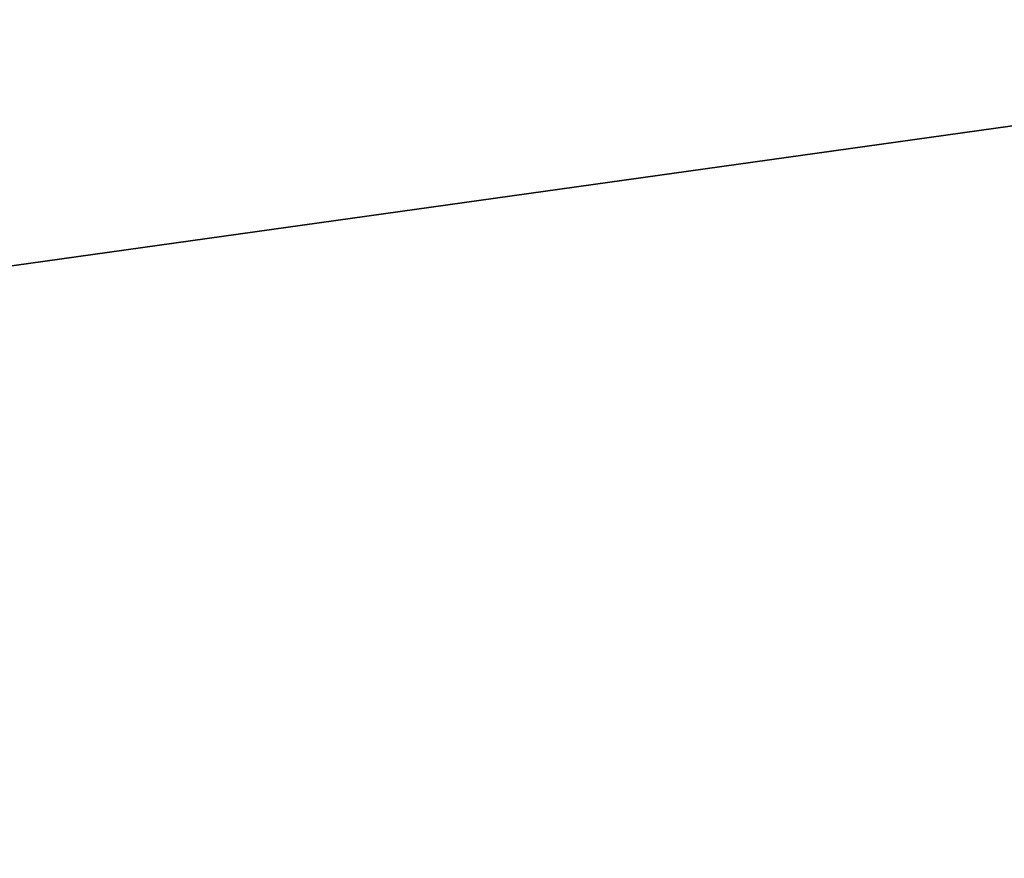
# Model space of a CAD drawing. Extents: x -252 to 252, y -10 to 1339.
# Tile 191 of 256: x -3.029 to -2.764, y 100.269 to 100.494. Entities that reach past the tile are written whole.
import ezdxf

# ---------------------------------------------------------------- set-up
doc = ezdxf.new("R2010")
doc.units = 0
doc.header["$LTSCALE"] = 52.148148
for name, color, linetype in [('112', 7, 'CONTINUOUS'), ('2788', 7, 'CONTINUOUS'), ('2789', 7, 'CONTINUOUS'), ('3673', 7, 'CONTINUOUS')]:
    doc.layers.add(name, color=color, linetype=linetype)

msp = doc.modelspace()

# ---------------------------------------------------------------- linework, layer by layer
at = {"layer": '112', "color": 7, "linetype": 'CONTINUOUS'}
for points in [[(-60, 97.03436, -8.89919), (-60, 103.5, -11), (90.15, 97.03436, -8.89919), (-60, 97.03436, -8.89919)], [(90.15, 103.5, 11), (-60, 97.03436, 8.89919), (90.15, 97.03436, 8.89919), (90.15, 103.5, 11)], [(90.15, 103.5, 11), (-60, 103.5, 11), (-60, 97.03436, 8.89919), (90.15, 103.5, 11)], [(-60, 103.5, -11), (90.15, 103.5, -11), (90.15, 97.03436, -8.89919), (-60, 103.5, -11)]]:
    msp.add_3dface(points, dxfattribs=at)
at = {"layer": '2788', "color": 7, "linetype": 'CONTINUOUS'}
msp.add_3dface([(-4.89305, 99.93978, -68.5), (-4.58722, 101.78361, -68.5), (-2.45373, 101.01402, -68.5), (-4.89305, 99.93978, -68.5)], dxfattribs=at)
at = {"layer": '2789', "color": 7, "linetype": 'CONTINUOUS'}
for points in [[(-5.71762, 100.05181, -15.5), (3.40675, 101.32929, -15.5), (-3.09266, 101.4486, -15.5), (-5.71762, 100.05181, -15.5)], [(5.99033, 99.85104, -15.5), (3.40675, 101.32929, -15.5), (-5.71762, 100.05181, -15.5), (5.99033, 99.85104, -15.5)]]:
    msp.add_3dface(points, dxfattribs=at)
at = {"layer": '3673', "color": 7, "linetype": 'CONTINUOUS'}
msp.add_3dface([(-4.89305, 99.93978, -68.5), (-2.45373, 101.01402, -68.5), (-2.25299, 98.50879, -68.4), (-4.89305, 99.93978, -68.5)], dxfattribs=at)

doc.saveas('drawing.dxf')
